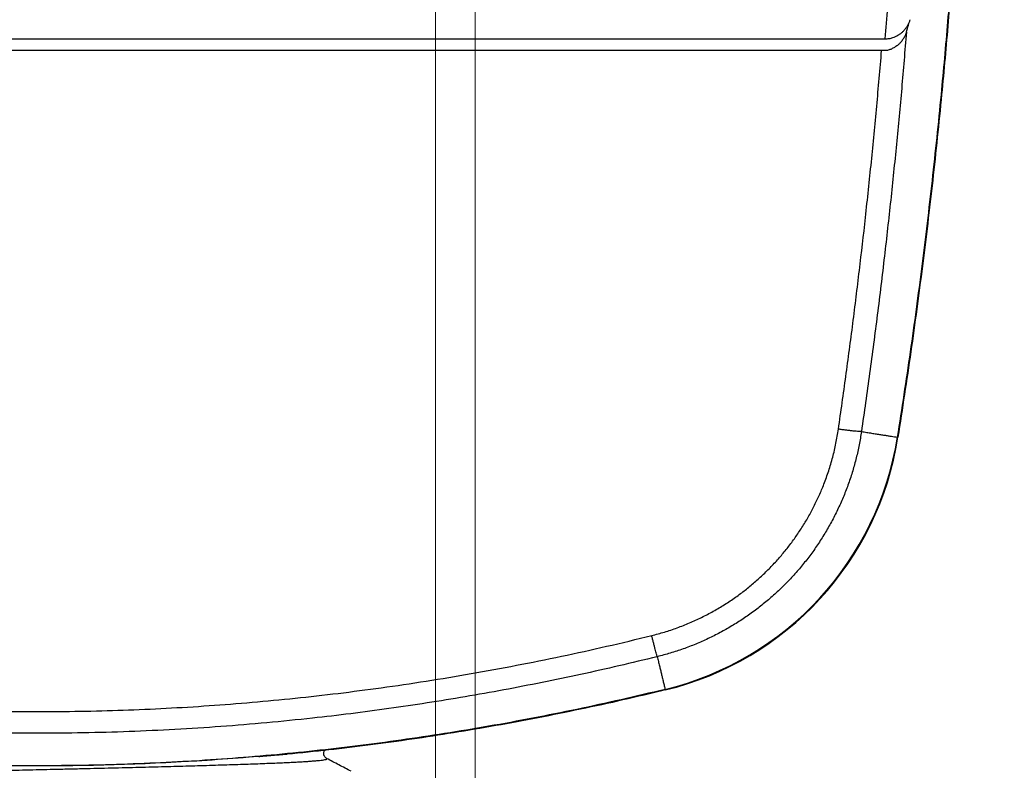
# Model space of a CAD drawing. Header units: millimetres. Extents: x -848 to 77789, y -17557 to 12238.
# Tile 57 of 79: x 72397 to 72582, y -12506 to -12364. Entities that reach past the tile are written whole.
import ezdxf
from ezdxf import colors
from ezdxf.entities.mleader import LeaderData, LeaderLine
from ezdxf.math import Vec2, Vec3

# ---------------------------------------------------------------- set-up
doc = ezdxf.new("R2010")
doc.units = ezdxf.units.MM
doc.layers.add('RR_IWK_opisy_piony', color=7, linetype='Continuous', lineweight=13)
doc.styles.add('Garamond', font='GARA.TTF')

# ---------------------------------------------------------------- blocks, each defined once
blk = doc.blocks.new('A$C661458EC')
at = {"color": 7, "linetype": 'Continuous', "lineweight": 25}
for p, q in [((-3.5981, -7.5242), (3.5009, -7.5242)), ((3.4854, -7.5733), (-3.5826, -7.5733)), ((3.5511, -9.191), (3.5537, -9.1914)), ((2.58, -10.2487), (2.5794, -10.2462)), ((0.9959, -10.5168), (0.9975, -10.5168)), ((0.9975, -10.5177), (0.9975, -10.5168)), ((1.1623, -10.5354), (1.1623, -10.5354))]:
    blk.add_line(p, q, dxfattribs=at)
for radius in [1.293, 1.2956]:
    blk.add_arc((2.2741, -8.9897), radius, 283.6579, 351.0428, dxfattribs=at)
for points, knots in [([(3.5511, -1.7541), (3.5681, -1.8643), (3.6022, -2.0847), (3.6473, -2.4162), (3.6881, -2.7483), (3.7242, -3.0809), (3.7555, -3.414), (3.7822, -3.7475), (3.8036, -4.072), (3.82, -4.3876), (3.8321, -4.694), (3.8402, -5.0006), (3.8443, -5.3073), (3.8444, -5.6139), (3.8406, -5.9206), (3.8329, -6.2272), (3.8211, -6.5336), (3.8054, -6.8399), (3.7858, -7.146), (3.7622, -7.4517), (3.733, -7.7753), (3.6974, -8.1167), (3.6543, -8.4756), (3.6062, -8.8338), (3.5694, -9.0719), (3.5511, -9.191)], [0, 0, 0, 0, 0.0448, 0.0896, 0.1344, 0.1792, 0.224, 0.2688, 0.3136, 0.354667, 0.395733, 0.4368, 0.477867, 0.518933, 0.56, 0.601067, 0.642134, 0.6832, 0.724267, 0.765334, 0.8064, 0.8548, 0.9032, 0.9516, 1, 1, 1, 1]), ([(3.5537, -1.7537), (3.5707, -1.8639), (3.6048, -2.0843), (3.6499, -2.4159), (3.6907, -2.748), (3.7268, -3.0806), (3.7582, -3.4138), (3.7848, -3.7473), (3.8062, -4.0719), (3.8227, -4.3875), (3.8347, -4.6939), (3.8428, -5.0006), (3.8469, -5.3072), (3.8471, -5.614), (3.8432, -5.9206), (3.8355, -6.2273), (3.8237, -6.5337), (3.8081, -6.8401), (3.7884, -7.1461), (3.7648, -7.4519), (3.7356, -7.7756), (3.7, -8.117), (3.6569, -8.4759), (3.6087, -8.8342), (3.572, -9.0723), (3.5537, -9.1914)], [0, 0, 0, 0, 0.0448, 0.0896, 0.1344, 0.1792, 0.224, 0.2688, 0.3136, 0.354667, 0.395733, 0.4368, 0.477867, 0.518933, 0.56, 0.601067, 0.642134, 0.6832, 0.724267, 0.765334, 0.8064, 0.8548, 0.9032, 0.9516, 1, 1, 1, 1]), ([(3.5009, -7.5242), (3.5077, -7.4365), (3.5214, -7.2613), (3.5384, -6.9984), (3.553, -6.7354), (3.5647, -6.4724), (3.5737, -6.2094), (3.58, -5.9465), (3.5837, -5.6835), (3.5839, -5.5082), (3.5839, -5.4206)], [0, 0, 0, 0, 0.125255, 0.250411, 0.37548, 0.500476, 0.625413, 0.750303, 0.875161, 1, 1, 1, 1]), ([(3.5009, -7.5242), (3.5063, -7.5239), (3.5172, -7.5234), (3.5315, -7.5196), (3.5437, -7.5149), (3.5539, -7.5096), (3.5636, -7.5032), (3.5727, -7.4957), (3.5811, -7.4872), (3.5886, -7.4776), (3.5953, -7.4672), (3.6009, -7.4559), (3.6035, -7.4481), (3.6048, -7.4441)], [0, 0, 0, 0, 0.099172, 0.201429, 0.276643, 0.353399, 0.432838, 0.517895, 0.605758, 0.697298, 0.796363, 0.896994, 1, 1, 1, 1]), ([(3.5891, -7.4961), (3.5921, -7.4864), (3.5974, -7.4691), (3.6025, -7.4518), (3.6048, -7.4441)], [0, 0, 0, 0, 0.559992, 1, 1, 1, 1]), ([(3.5891, -7.4961), (3.5827, -7.5744), (3.5698, -7.7309), (3.5477, -7.9654), (3.5237, -8.1997), (3.497, -8.4374), (3.4677, -8.6785), (3.4358, -8.9231), (3.4126, -9.0859), (3.4009, -9.1673)], [0, 0, 0, 0, 0.140004, 0.279985, 0.419955, 0.559927, 0.706582, 0.853268, 1, 1, 1, 1]), ([(3.5891, -7.4961), (3.5874, -7.501), (3.5841, -7.5105), (3.5766, -7.524), (3.5677, -7.5362), (3.5574, -7.547), (3.5459, -7.5563), (3.5335, -7.5638), (3.5204, -7.5697), (3.5111, -7.5722), (3.5066, -7.5733)], [0, 0, 0, 0, 0.146531, 0.289277, 0.424257, 0.552961, 0.674088, 0.78972, 0.896933, 1, 1, 1, 1]), ([(3.3046, -9.1574), (3.3151, -9.0837), (3.3361, -8.9364), (3.3653, -8.7151), (3.3927, -8.4935), (3.4186, -8.2683), (3.4428, -8.0392), (3.4654, -7.8064), (3.4787, -7.651), (3.4854, -7.5733)], [0, 0, 0, 0, 0.14007, 0.280098, 0.420094, 0.560071, 0.706705, 0.853343, 1, 1, 1, 1]), ([(3.5066, -7.5733), (3.5027, -7.5733), (3.4956, -7.5733), (3.4885, -7.5733), (3.4854, -7.5733)], [0, 0, 0, 0, 0.559741, 1, 1, 1, 1]), ([(2.5231, -10.0209), (2.541, -10.0162), (2.5769, -10.0067), (2.6297, -9.9889), (2.6815, -9.9685), (2.732, -9.9453), (2.7811, -9.9196), (2.8286, -9.8915), (2.8732, -9.8617), (2.915, -9.8306), (2.9541, -9.7983), (2.9918, -9.7641), (3.0278, -9.7281), (3.0619, -9.6905), (3.094, -9.6515), (3.1241, -9.6109), (3.1522, -9.5689), (3.1785, -9.5254), (3.2026, -9.4806), (3.2245, -9.4347), (3.2453, -9.3851), (3.2644, -9.3319), (3.2812, -9.2747), (3.295, -9.2166), (3.3014, -9.1772), (3.3046, -9.1574)], [0, 0, 0, 0, 0.045038, 0.090083, 0.135094, 0.180028, 0.22484, 0.269486, 0.314019, 0.354893, 0.395951, 0.437177, 0.478405, 0.519468, 0.560344, 0.601163, 0.642061, 0.683149, 0.724456, 0.765715, 0.806746, 0.854927, 0.903081, 0.951381, 1, 1, 1, 1]), ([(3.4009, -9.1673), (3.3979, -9.1859), (3.392, -9.223), (3.3796, -9.2778), (3.3649, -9.3318), (3.3474, -9.385), (3.3272, -9.4373), (3.3044, -9.4888), (3.2791, -9.5392), (3.2514, -9.5883), (3.2214, -9.6358), (3.1892, -9.6816), (3.1548, -9.7257), (3.1182, -9.7682), (3.0793, -9.809), (3.0385, -9.8479), (2.9958, -9.8847), (2.9516, -9.9192), (2.9058, -9.9514), (2.8584, -9.9813), (2.8095, -10.0089), (2.7591, -10.0342), (2.7074, -10.057), (2.6546, -10.0772), (2.6009, -10.095), (2.5644, -10.1046), (2.5461, -10.1093)], [0, 0, 0, 0, 0.041869, 0.083484, 0.124955, 0.166391, 0.207904, 0.249604, 0.291515, 0.333341, 0.374931, 0.416369, 0.457786, 0.499327, 0.541085, 0.582936, 0.624699, 0.66625, 0.70768, 0.749136, 0.790733, 0.832465, 0.874293, 0.916181, 0.958094, 1, 1, 1, 1]), ([(3.4009, -9.1673), (3.3995, -9.1674), (3.3966, -9.1675), (3.3889, -9.1672), (3.3788, -9.1664), (3.3664, -9.1653), (3.352, -9.1637), (3.3365, -9.1618), (3.3206, -9.1597), (3.3098, -9.1582), (3.3046, -9.1574)], [0, 0, 0, 0, 0.118894, 0.242795, 0.37047, 0.5, 0.62953, 0.757205, 0.881106, 1, 1, 1, 1]), ([(3.4009, -9.1673), (3.4083, -9.1685), (3.4229, -9.1708), (3.4434, -9.174), (3.4626, -9.1771), (3.4805, -9.1799), (3.4971, -9.1825), (3.5124, -9.1849), (3.5264, -9.1871), (3.5394, -9.1892), (3.5474, -9.1904), (3.5513, -9.191)], [0, 0, 0, 0, 0.122733, 0.242436, 0.359248, 0.473311, 0.584763, 0.691818, 0.796622, 0.899306, 1, 1, 1, 1]), ([(-2.6203, -10.0209), (-2.5607, -10.0354), (-2.4416, -10.0642), (-2.2625, -10.1037), (-2.0834, -10.1403), (-1.9045, -10.1738), (-1.7256, -10.2042), (-1.5468, -10.2315), (-1.368, -10.2557), (-1.1946, -10.2763), (-1.0264, -10.2934), (-0.8635, -10.3075), (-0.7004, -10.319), (-0.5374, -10.328), (-0.3744, -10.3344), (-0.2114, -10.3382), (-0.0429, -10.3395), (0.1313, -10.338), (0.3111, -10.3333), (0.4909, -10.3255), (0.6708, -10.3146), (0.8507, -10.3006), (1.0307, -10.2834), (1.2107, -10.2632), (1.3936, -10.2394), (1.5794, -10.212), (1.7681, -10.1807), (1.9569, -10.146), (2.1457, -10.1079), (2.3346, -10.0665), (2.4602, -10.0362), (2.5231, -10.0209)], [0, 0, 0, 0, 0.035448, 0.070751, 0.105918, 0.140959, 0.175883, 0.210699, 0.245419, 0.280051, 0.311518, 0.343026, 0.374488, 0.405912, 0.437304, 0.468673, 0.500027, 0.534619, 0.569231, 0.603871, 0.638552, 0.673282, 0.708073, 0.742934, 0.777877, 0.814581, 0.851396, 0.888335, 0.925407, 0.962625, 1, 1, 1, 1]), ([(2.5461, -10.1093), (2.5457, -10.108), (2.5449, -10.1054), (2.543, -10.0984), (2.5405, -10.0894), (2.5376, -10.0782), (2.5342, -10.0651), (2.5306, -10.0509), (2.5268, -10.0361), (2.5243, -10.0259), (2.5231, -10.0209)], [0, 0, 0, 0, 0.1197782, 0.2444504, 0.371788, 0.5000038, 0.6282184, 0.7555537, 0.8802236, 1, 1, 1, 1]), ([(2.5461, -10.1093), (2.4928, -10.1223), (2.3863, -10.1481), (2.2258, -10.1839), (2.065, -10.2175), (1.9037, -10.2487), (1.7431, -10.2773), (1.583, -10.3034), (1.4234, -10.327), (1.2635, -10.3482), (1.093, -10.3682), (0.9118, -10.3864), (0.7199, -10.4022), (0.5279, -10.4146), (0.3357, -10.4234), (0.1436, -10.4286), (-0.0392, -10.4303), (-0.2128, -10.429), (-0.3771, -10.4251), (-0.5413, -10.4187), (-0.7056, -10.4097), (-0.8687, -10.3982), (-1.0308, -10.3842), (-1.1916, -10.368), (-1.3521, -10.3493), (-1.5224, -10.3268), (-1.7023, -10.3001), (-1.8917, -10.2686), (-2.0805, -10.2338), (-2.2687, -10.1956), (-2.4565, -10.1545), (-2.5811, -10.1244), (-2.6434, -10.1093)], [0, 0, 0, 0, 0.031391, 0.062756, 0.094099, 0.125427, 0.156746, 0.187505, 0.218267, 0.249041, 0.279832, 0.316527, 0.353263, 0.389989, 0.426674, 0.463331, 0.499973, 0.531312, 0.562657, 0.594014, 0.62539, 0.656787, 0.687633, 0.718477, 0.749305, 0.780107, 0.81675, 0.853377, 0.890002, 0.926639, 0.963301, 1, 1, 1, 1]), ([(2.5461, -10.1093), (2.5477, -10.116), (2.5509, -10.1291), (2.5554, -10.1476), (2.5597, -10.165), (2.5636, -10.1812), (2.5677, -10.1979), (2.5717, -10.2147), (2.5758, -10.2313), (2.5782, -10.2413), (2.5794, -10.2462)], [0, 0, 0, 0, 0.122019, 0.241223, 0.357735, 0.471682, 0.583188, 0.725724, 0.864569, 1, 1, 1, 1]), ([(2.5794, -10.2462), (2.5179, -10.2608), (2.395, -10.2901), (2.2102, -10.3301), (2.0255, -10.3672), (1.8408, -10.401), (1.6573, -10.4315), (1.4748, -10.4588), (1.2935, -10.4829), (1.1122, -10.5039), (0.9296, -10.522), (0.7459, -10.537), (0.5609, -10.5491), (0.3759, -10.5579), (0.191, -10.5636), (0.006, -10.5661), (-0.1789, -10.5655), (-0.3639, -10.5617), (-0.5489, -10.5547), (-0.7338, -10.5445), (-0.9188, -10.5312), (-1.1038, -10.5147), (-1.2888, -10.4951), (-1.4738, -10.4722), (-1.6537, -10.447), (-1.8285, -10.4195), (-1.9981, -10.3903), (-2.1678, -10.3583), (-2.3375, -10.3237), (-2.5072, -10.2866), (-2.6201, -10.2597), (-2.6766, -10.2462)], [0, 0, 0, 0, 0.035755, 0.071373, 0.106865, 0.142239, 0.177507, 0.21205, 0.246511, 0.280897, 0.315219, 0.350187, 0.385108, 0.419995, 0.454857, 0.489705, 0.52455, 0.559402, 0.594273, 0.629173, 0.664112, 0.699101, 0.73415, 0.769271, 0.804473, 0.836822, 0.869256, 0.901784, 0.934411, 0.967148, 1, 1, 1, 1]), ([(2.58, -10.2487), (2.5209, -10.2628), (2.403, -10.2909), (2.2256, -10.3295), (2.0483, -10.3654), (1.871, -10.3983), (1.6948, -10.4282), (1.5197, -10.455), (1.3457, -10.4788), (1.1717, -10.5), (1.0555, -10.5118), (0.9975, -10.5177)], [0, 0, 0, 0, 0.113398, 0.226379, 0.33897, 0.4512, 0.563095, 0.672695, 0.782028, 0.89112, 1, 1, 1, 1]), ([(1.1626, -10.5354), (1.1613, -10.5346), (1.1589, -10.5331), (1.1559, -10.5301), (1.1535, -10.5266), (1.1519, -10.5232), (1.151, -10.5203), (1.1504, -10.5169), (1.1503, -10.5136), (1.1508, -10.5095), (1.152, -10.5051), (1.1536, -10.5025), (1.1544, -10.5013)], [0, 0, 0, 0, 0.153265, 0.295044, 0.411672, 0.502923, 0.568729, 0.617877, 0.685156, 0.7744, 0.885406, 1, 1, 1, 1]), ([(-1.258, -10.6253), (-1.2577, -10.6251), (-1.2564, -10.6245), (-1.2513, -10.6235), (-1.2426, -10.6221), (-1.2307, -10.6207), (-1.2157, -10.6192), (-1.1973, -10.6177), (-1.1759, -10.6162), (-1.1516, -10.6148), (-1.1246, -10.6133), (-1.0955, -10.6119), (-1.0646, -10.6105), (-1.0322, -10.6092), (-0.9976, -10.6078), (-0.9608, -10.6065), (-0.9209, -10.6051), (-0.8779, -10.6036), (-0.8318, -10.6022), (-0.7835, -10.6007), (-0.7334, -10.5992), (-0.6814, -10.5977), (-0.629, -10.5962), (-0.5764, -10.5948), (-0.5238, -10.5935), (-0.4704, -10.5921), (-0.4163, -10.5908), (-0.3627, -10.5895), (-0.3096, -10.5882), (-0.2571, -10.5869), (-0.204, -10.5857), (-0.1507, -10.5844), (-0.0954, -10.583), (-0.0384, -10.5817), (0.0214, -10.5802), (0.0819, -10.5788), (0.143, -10.5773), (0.2033, -10.5758), (0.2627, -10.5744), (0.321, -10.573), (0.3773, -10.5716), (0.4316, -10.5702), (0.4841, -10.5689), (0.5356, -10.5675), (0.5859, -10.5661), (0.6359, -10.5647), (0.6851, -10.5632), (0.7334, -10.5617), (0.7796, -10.5602), (0.8234, -10.5587), (0.8649, -10.5573), (0.9031, -10.5559), (0.9382, -10.5545), (0.9704, -10.5532), (1.0004, -10.5519), (1.0283, -10.5505), (1.0542, -10.5491), (1.0781, -10.5476), (1.0995, -10.5461), (1.118, -10.5446), (1.1334, -10.5431), (1.1457, -10.5417), (1.1547, -10.5402), (1.1607, -10.5388), (1.1637, -10.5375), (1.1643, -10.5364), (1.1628, -10.5357), (1.1623, -10.5354)], [0, 0, 0, 0, 0.004514, 0.019783, 0.035119, 0.050506, 0.066861, 0.083231, 0.099597, 0.115935, 0.132226, 0.148448, 0.163663, 0.178782, 0.193888, 0.20909, 0.224374, 0.240653, 0.256985, 0.273347, 0.289718, 0.306077, 0.322404, 0.337748, 0.353027, 0.368224, 0.383324, 0.39845, 0.412533, 0.426684, 0.440889, 0.455135, 0.469235, 0.484797, 0.500356, 0.516699, 0.532998, 0.549231, 0.565378, 0.58142, 0.597442, 0.612647, 0.627933, 0.643283, 0.658679, 0.674104, 0.690475, 0.706838, 0.72317, 0.739451, 0.75566, 0.771777, 0.786875, 0.802004, 0.817227, 0.832527, 0.847888, 0.864225, 0.88059, 0.896961, 0.913317, 0.929636, 0.945897, 0.961158, 0.976333, 0.991421, 1, 1, 1, 1]), ([(0.8781, -10.5267), (0.8205, -10.5314), (0.7054, -10.5407), (0.5326, -10.5512), (0.3596, -10.5592), (0.1866, -10.5644), (0.0135, -10.5667), (-0.1564, -10.5663), (-0.323, -10.5634), (-0.4863, -10.558), (-0.6495, -10.5501), (-0.8125, -10.5399), (-0.9211, -10.5311), (-0.9753, -10.5267)], [0, 0, 0, 0, 0.093364, 0.186675, 0.279956, 0.37323, 0.466517, 0.559838, 0.647859, 0.735899, 0.823944, 0.911982, 1, 1, 1, 1]), ([(0.8781, -10.5267), (0.8839, -10.5262), (0.8956, -10.5252), (0.9127, -10.5237), (0.929, -10.5223), (0.9443, -10.521), (0.9582, -10.5198), (0.9701, -10.5188), (0.9799, -10.518), (0.9877, -10.5174), (0.9933, -10.517), (0.9968, -10.5167), (0.9973, -10.5168), (0.9975, -10.5168)], [0, 0, 0, 0, 0.093382, 0.186796, 0.280229, 0.373624, 0.466796, 0.559955, 0.647918, 0.735694, 0.823454, 0.911594, 1, 1, 1, 1]), ([(0.9909, -10.5171), (0.9917, -10.5173), (0.9939, -10.5179), (0.9961, -10.5178), (0.9975, -10.5177)], [0, 0, 0, 0, 0.376105, 1, 1, 1, 1]), ([(1.2653, -10.5889), (1.2481, -10.58), (1.2139, -10.5621), (1.1797, -10.5443), (1.1626, -10.5354)], [0, 0, 0, 0, 0.500579, 1, 1, 1, 1])]:
    blk.add_open_spline(points, degree=3, knots=knots, dxfattribs=at)
blk = doc.blocks.new('_None')

msp = doc.modelspace()

# ---------------------------------------------------------------- linework, layer by layer
at = {"color": 7, "linetype": 'Continuous', "lineweight": 0}
msp.add_line((72475, -12527.49), (72475, -12047.49), dxfattribs=at)
at = {"color": 8, "linetype": 'Continuous', "lineweight": 0}
msp.add_line((72482.5, -12527.49), (72482.5, -12047.49), dxfattribs=at)

# ---------------------------------------------------------------- block references
at = {"lineweight": 0, "xscale": 45, "yscale": 45, "zscale": 45}
msp.add_blockref('A$C661458EC', (72402.19, -12029.19), dxfattribs=at)

# ---------------------------------------------------------------- next in the draw order: leaders
at = {"layer": 'RR_IWK_opisy_piony'}
ml = msp.add_multileader_mtext('Standard', dxfattribs=at)
ml.set_content('Zestawy ciepłomierzowe\\P- zawór kulowy DN15/DN20\\P- filtr siatkowy DN15/DN20\\P- ciepłomierz {\\A1;q{\\H0.7x;nom}=0,6 m{\\H0.7x;\\S3^ ;}/h DN15}\\P- zawór kulowy DN15/DN20\\P', color=256, style='Garamond')
ml.set_leader_properties()
ml.set_arrow_properties(name='NONE')
ml.build(insert=Vec2(0, 0))
ml.multileader.update_dxf_attribs({"text_left_attachment_type": 2, "text_right_attachment_type": 2, "dogleg_length": 0, "arrow_head_size": 0.18})
ctx = ml.context
ctx.base_point, ctx.char_height, ctx.arrow_head_size, ctx.landing_gap_size, ctx.plane_origin = Vec3(72890.1, -11459.83), 200, 0.18, 25, Vec3(97310.05, 87237.63)
ctx.left_attachment, ctx.right_attachment = 2, 2
notes = []
notes.append((ctx, [(1, (1, 1, 0), (72890.1, -11460), (1, 0), 0, [(0, [(72366.06, -12346.01), (71897.53, -12290.67), (71464.8, -12192.36)], 0, [])])]))
ctx.mtext.insert = Vec3(72915.1, -10630.57)
ctx.mtext.has_bg_fill, ctx.mtext.bg_color, ctx.mtext.bg_scale_factor, ctx.mtext.bg_transparency, ctx.mtext.use_window_bg_color = 1, -1027028792, 1, 0, 1
for ctx, leaders in notes:
    for number, flags, end, landing, length, lines in leaders:
        leader = LeaderData()
        leader.index, (leader.has_last_leader_line, leader.has_dogleg_vector, leader.attachment_direction) = number, flags
        leader.last_leader_point, leader.dogleg_vector, leader.dogleg_length = Vec3(end), Vec3(landing), length
        for number, points, colour, breaks in lines:
            line = LeaderLine()
            line.index, line.vertices, line.color, line.breaks = number, Vec3.list(points), colors.encode_raw_color(colour), breaks
            leader.lines.append(line)
        ctx.leaders.append(leader)

doc.saveas('drawing.dxf')
